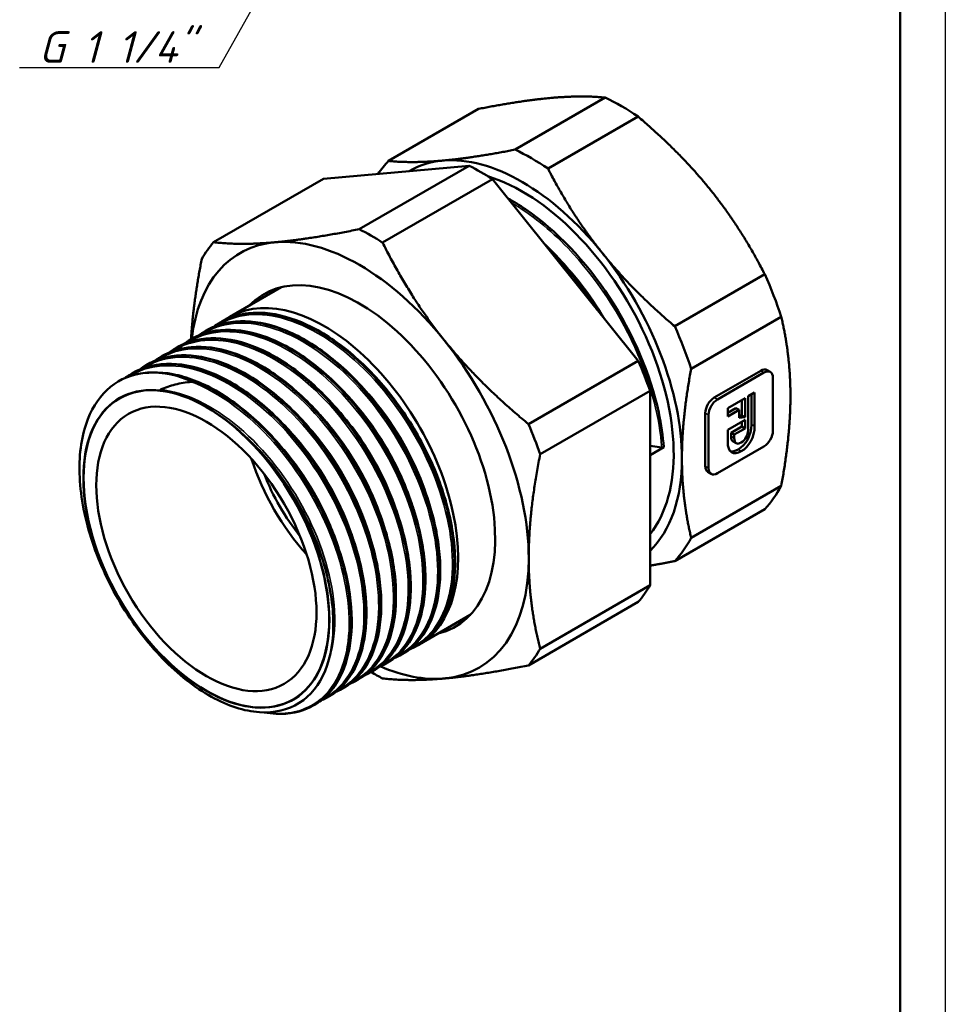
# Model space of a CAD drawing. Header units: millimetres. Extents: x -129 to 748, y -69 to 356.
# Tile 8 of 18: x 107 to 210, y 62 to 171. Entities that reach past the tile are written whole.
import ezdxf

# ---------------------------------------------------------------- set-up
doc = ezdxf.new("R2010")
doc.units = ezdxf.units.MM
for name, color, linetype, lineweight in [('Видимые тонкие (ГОСТ)', 7, 'Continuous', 35), ('Видимый контур (ГОСТ)', 7, 'Continuous', 50), ('Кромка (ГОСТ)', 7, 'Continuous', 50), ('Размер (ГОСТ)', 7, 'Continuous', 25)]:
    doc.layers.add(name, color=color, linetype=linetype, lineweight=lineweight)
doc.styles.add('Обычный текст (ГОСТ)', font='GOST Common Italic.ttf')
doc.dimstyles.new('Обычный (ГОСТ)', dxfattribs={"dimtxt": 3.5, "dimasz": 3.5, "dimexe": 1, "dimexo": 0, "dimgap": 0.5, "dimtad": 1, "dimrnd": 1e-08, "dimtxsty": 'Обычный текст (ГОСТ)', "dimblk": 'Filled-1', "dimcen": 0.09, "dimdle": 15, "dimclrd": 256, "dimclre": 256, "dimclrt": 256, "dimazin": 2, "dimtfac": 0.714286, "dimtdec": 3, "dimtmove": 0, "dimatfit": 3, "dimfxl": 1, "dimtolj": 1, "dimlwd": 25, "dimlwe": 25, "dimarcsym": 0})

# ---------------------------------------------------------------- blocks, each defined once
blk = doc.blocks.new('Рамки ГОСТ_ граница 297x210')
at = {"layer": 'Кромка (ГОСТ)', "lineweight": 25}
blk.add_line((210, 297), (210, 0), dxfattribs=at)
at = {"layer": 'Кромка (ГОСТ)'}
blk.add_line((205, 5), (205, 292), dxfattribs=at)
blk = doc.blocks.new('Filled-1')
at = {"color": 0}
for p, q in [((0, 0), (-1, 0.143)), ((-1, 0.143), (-1, -0.143)), ((-1, 0), (0, 0)), ((-1, -0.143), (0, 0))]:
    blk.add_line(p, q, dxfattribs=at)
at = {"color": 0, "flags": 128}
blk.add_lwpolyline([(-1, -0.143), (0, 0), (-1, 0.143), (-1, -0.143)], dxfattribs=at)
at = {"color": 0}
blk.add_solid([(-1, -0.143), (0, 0), (-1, 0.143), (-1, -0.143)], dxfattribs=at)
blk = doc.blocks.new('*D11')
at = {"layer": 'Defpoints', "color": 0, "linetype": 'Continuous', "transparency": 16777216}
for p in [(159.13, 218.66), (150.35, 203.06)]:
    blk.add_point(p, dxfattribs=at)
at = {"layer": 'Размер (ГОСТ)', "linetype": 'Continuous', "lineweight": 25, "transparency": 16777216}
for p, q in [((129.56, 166.14), (148.63, 200.01)), ((107.46, 166.14), (129.56, 166.14))]:
    blk.add_line(p, q, dxfattribs=at)
at = {"layer": 'Размер (ГОСТ)', "linetype": 'Continuous', "lineweight": 25, "transparency": 16777216, "xscale": 3.5, "yscale": 3.5, "zscale": 3.5, "rotation": 60.61825849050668}
blk.add_blockref('Filled-1', (150.35, 203.06), dxfattribs=at)
at = {"layer": 'Размер (ГОСТ)', "linetype": 'Continuous', "lineweight": 25, "transparency": 16777216, "insert": (107.46, 170.15), "char_height": 3.5, "attachment_point": 1, "style": 'Обычный текст (ГОСТ)'}
blk.add_mtext('\\A1; \\fGOST Common|b0|i1;\\H3.5000;G 1 1/4"', dxfattribs=at)

msp = doc.modelspace()

# ---------------------------------------------------------------- linework, layer by layer
at = {"layer": 'Видимые тонкие (ГОСТ)'}
for p, q in [((189.558, 132.555), (189.912, 132.351)), ((184.407, 129.581), (184.761, 129.377)), ((183.416, 127.875), (183.77, 127.671)), ((188.521, 126.62), (188.874, 126.416)), ((186.272, 125.307), (186.626, 125.103)), ((187.039, 123.839), (187.393, 123.635)), ((183.416, 121.979), (183.77, 121.775))]:
    msp.add_line(p, q, dxfattribs=at)
for points, knots in [([(161.912, 151.182), (164.069, 149.921), (166.217, 148.202), (168.204, 146.131), (171.367, 142.835), (174.108, 138.661), (175.956, 134.347), (177.45, 130.858), (178.363, 127.288), (178.592, 124.055)], [40.8615696, 40.8615696, 40.8615696, 40.8615696, 41.243582, 41.243582, 41.243582, 41.8515872, 41.8515872, 41.8515872, 42.3432053, 42.3432053, 42.3432053, 42.3432053]), ([(129.333, 137.566), (131.397, 138.894), (134.109, 139.136), (137.023, 138.246), (140.079, 137.312), (143.343, 135.136), (146.219, 132.129), (149.091, 129.126), (151.563, 125.31), (153.188, 121.389), (154.812, 117.474), (155.584, 113.475), (155.372, 110.134), (155.16, 106.78), (153.958, 104.106), (152, 102.613), (151.666, 102.358), (151.31, 102.138), (150.935, 101.953)], [46.3089618, 46.3089618, 46.3089618, 46.3089618, 46.9059252, 46.9059252, 46.9059252, 47.5321275, 47.5321275, 47.5321275, 48.1572233, 48.1572233, 48.1572233, 48.7814101, 48.7814101, 48.7814101, 49.4079184, 49.4079184, 49.4079184, 49.514807, 49.514807, 49.514807, 49.514807]), ([(127.699, 136.622), (129.718, 137.921), (132.356, 138.183), (135.198, 137.359), (138.301, 136.459), (141.633, 134.266), (144.564, 131.207), (147.451, 128.195), (149.936, 124.358), (151.565, 120.418), (153.193, 116.483), (153.96, 112.465), (153.733, 109.116), (153.507, 105.771), (152.29, 103.111), (150.32, 101.635), (149.999, 101.395), (149.659, 101.186), (149.3, 101.009)], [40.0257765, 40.0257765, 40.0257765, 40.0257765, 40.6097154, 40.6097154, 40.6097154, 41.2474057, 41.2474057, 41.2474057, 41.8754885, 41.8754885, 41.8754885, 42.5028519, 42.5028519, 42.5028519, 43.1295473, 43.1295473, 43.1295473, 43.2316217, 43.2316217, 43.2316217, 43.2316217]), ([(124.43, 134.735), (126.507, 136.073), (129.242, 136.308), (132.178, 135.397), (135.229, 134.45), (138.481, 132.27), (141.347, 129.266), (144.212, 126.261), (146.677, 122.447), (148.297, 118.53), (149.916, 114.615), (150.683, 110.617), (150.467, 107.278), (150.242, 103.789), (148.94, 101.041), (146.835, 99.592), (146.578, 99.416), (146.31, 99.259), (146.032, 99.121)], [27.4594059, 27.4594059, 27.4594059, 27.4594059, 28.0603712, 28.0603712, 28.0603712, 28.6848117, 28.6848117, 28.6848117, 29.309145, 29.309145, 29.309145, 29.9333741, 29.9333741, 29.9333741, 30.585855, 30.585855, 30.585855, 30.6652511, 30.6652511, 30.6652511, 30.6652511]), ([(126.064, 135.679), (128.185, 137.046), (130.992, 137.26), (133.997, 136.282), (137.066, 135.283), (140.326, 133.048), (143.184, 129.995), (146.04, 126.944), (148.479, 123.092), (150.059, 119.16), (151.639, 115.229), (152.353, 111.236), (152.08, 107.927), (151.807, 104.62), (150.549, 102.012), (148.549, 100.591), (148.268, 100.392), (147.974, 100.217), (147.666, 100.065)], [33.7425912, 33.7425912, 33.7425912, 33.7425912, 34.356126, 34.356126, 34.356126, 34.9827382, 34.9827382, 34.9827382, 35.6090386, 35.6090386, 35.6090386, 36.2350398, 36.2350398, 36.2350398, 36.8607544, 36.8607544, 36.8607544, 36.9484364, 36.9484364, 36.9484364, 36.9484364]), ([(122.796, 133.791), (122.821, 133.808), (122.847, 133.824), (122.872, 133.84), (125.051, 135.209), (127.941, 135.369), (131.017, 134.297), (134.093, 133.225), (137.341, 130.927), (140.17, 127.832), (142.998, 124.739), (145.394, 120.865), (146.924, 116.934), (148.454, 113.003), (149.112, 109.034), (148.786, 105.766), (148.461, 102.499), (147.153, 99.948), (145.116, 98.592), (144.886, 98.438), (144.646, 98.3), (144.398, 98.177)], [21.1762206, 21.1762206, 21.1762206, 21.1762206, 21.1835774, 21.1835774, 21.1835774, 21.809399, 21.809399, 21.809399, 22.4350796, 22.4350796, 22.4350796, 23.0606224, 23.0606224, 23.0606224, 23.6860304, 23.6860304, 23.6860304, 24.3113067, 24.3113067, 24.3113067, 24.3820658, 24.3820658, 24.3820658, 24.3820658]), ([(121.161, 132.848), (121.244, 132.901), (121.327, 132.953), (121.412, 133.003), (123.632, 134.313), (126.556, 134.401), (129.65, 133.257), (132.744, 132.114), (135.992, 129.744), (138.801, 126.595), (141.609, 123.446), (143.966, 119.534), (145.442, 115.591), (146.919, 111.649), (147.509, 107.695), (147.113, 104.47), (146.717, 101.246), (145.339, 98.766), (143.243, 97.496), (143.087, 97.402), (142.927, 97.314), (142.763, 97.233)], [14.8930353, 14.8930353, 14.8930353, 14.8930353, 14.9169176, 14.9169176, 14.9169176, 15.5443217, 15.5443217, 15.5443217, 16.1715533, 16.1715533, 16.1715533, 16.7986156, 16.7986156, 16.7986156, 17.4255118, 17.4255118, 17.4255118, 18.0522451, 18.0522451, 18.0522451, 18.0988805, 18.0988805, 18.0988805, 18.0988805]), ([(119.523, 131.902), (121.666, 133.287), (124.512, 133.489), (127.553, 132.476), (130.74, 131.416), (134.125, 129.024), (137.047, 125.784), (139.924, 122.594), (142.338, 118.6), (143.834, 114.578), (145.306, 110.619), (145.883, 106.653), (145.466, 103.428), (145.05, 100.21), (143.646, 97.746), (141.526, 96.504), (141.397, 96.428), (141.265, 96.356), (141.13, 96.289)], [8.6095117, 8.6095117, 8.6095117, 8.6095117, 9.2297871, 9.2297871, 9.2297871, 9.8795211, 9.8795211, 9.8795211, 10.5191029, 10.5191029, 10.5191029, 11.1486913, 11.1486913, 11.1486913, 11.7771978, 11.7771978, 11.7771978, 11.815612, 11.815612, 11.815612, 11.815612]), ([(126.497, 131.327), (129.582, 130.158), (132.812, 127.777), (135.602, 124.628), (138.393, 121.48), (140.73, 117.579), (142.193, 113.651), (143.656, 109.724), (144.239, 105.789), (143.843, 102.577), (143.448, 99.365), (142.077, 96.892), (139.992, 95.62), (138.527, 94.726), (136.714, 94.428), (134.736, 94.733)], [2.9857735, 2.9857735, 2.9857735, 2.9857735, 3.6104213, 3.6104213, 3.6104213, 4.2350124, 4.2350124, 4.2350124, 4.8595473, 4.8595473, 4.8595473, 5.484027, 5.484027, 5.484027, 5.9231208, 5.9231208, 5.9231208, 5.9231208]), ([(144.632, 131.581), (147.355, 128.912), (149.748, 125.444), (151.38, 121.821), (152.094, 120.234), (152.661, 118.62), (153.068, 117.039)], [47.48362759, 47.48362759, 47.48362759, 47.48362759, 48.1087036, 48.1087036, 48.1087036, 48.38264452, 48.38264452, 48.38264452, 48.38264452]), ([(123.052, 130.467), (125.799, 130.2), (128.897, 128.707), (131.764, 126.279), (134.63, 123.85), (137.251, 120.499), (139.136, 116.872), (141.021, 113.245), (142.161, 109.361), (142.348, 105.968), (142.456, 104.012), (142.248, 102.224), (141.752, 100.713)], [2.7575469, 2.7575469, 2.7575469, 2.7575469, 3.3940188, 3.3940188, 3.3940188, 4.0304288, 4.0304288, 4.0304288, 4.6667777, 4.6667777, 4.6667777, 5.0336924, 5.0336924, 5.0336924, 5.0336924]), ([(142.997, 130.636), (145.215, 128.456), (147.224, 125.756), (148.769, 122.864), (149.948, 120.655), (150.853, 118.342), (151.434, 116.095)], [41.20044228, 41.20044228, 41.20044228, 41.20044228, 41.71019843, 41.71019843, 41.71019843, 42.09945921, 42.09945921, 42.09945921, 42.09945921]), ([(139.727, 128.745), (141.093, 127.406), (142.382, 125.873), (143.528, 124.213), (145.666, 121.114), (147.296, 117.585), (148.17, 114.207)], [28.63407166, 28.63407166, 28.63407166, 28.63407166, 28.9477593, 28.9477593, 28.9477593, 29.5330886, 29.5330886, 29.5330886, 29.5330886]), ([(141.361, 129.69), (143.183, 127.901), (144.866, 125.766), (146.262, 123.454), (147.865, 120.8), (149.083, 117.924), (149.801, 115.151)], [34.91725697, 34.91725697, 34.91725697, 34.91725697, 35.33574031, 35.33574031, 35.33574031, 35.81627391, 35.81627391, 35.81627391, 35.81627391]), ([(128.104, 128.563), (131.05, 126.936), (133.991, 124.213), (136.374, 120.922), (138.756, 117.632), (140.569, 113.791), (141.475, 110.143), (141.717, 109.17), (141.894, 108.212), (142.006, 107.281)], [3.1387315, 3.1387315, 3.1387315, 3.1387315, 3.7761809, 3.7761809, 3.7761809, 4.4135681, 4.4135681, 4.4135681, 4.5835332, 4.5835332, 4.5835332, 4.5835332]), ([(138.093, 127.802), (139.083, 126.834), (140.032, 125.764), (140.914, 124.614), (143.392, 121.388), (145.332, 117.556), (146.375, 113.858), (146.431, 113.66), (146.484, 113.461), (146.535, 113.263)], [22.35088636, 22.35088636, 22.35088636, 22.35088636, 22.57801277, 22.57801277, 22.57801277, 23.21562241, 23.21562241, 23.21562241, 23.24990329, 23.24990329, 23.24990329, 23.24990329]), ([(136.46, 126.861), (137.005, 126.327), (137.539, 125.762), (138.055, 125.169), (140.691, 122.141), (142.87, 118.398), (144.185, 114.665), (144.462, 113.88), (144.7, 113.096), (144.899, 112.321)], [16.06770105, 16.06770105, 16.06770105, 16.06770105, 16.19294457, 16.19294457, 16.19294457, 16.83223559, 16.83223559, 16.83223559, 16.96671799, 16.96671799, 16.96671799, 16.96671799]), ([(134.843, 125.902), (137.478, 123.312), (139.806, 119.977), (141.428, 116.477), (142.212, 114.785), (142.828, 113.06), (143.262, 111.371)], [9.78586452, 9.78586452, 9.78586452, 9.78586452, 10.39130366, 10.39130366, 10.39130366, 10.68390843, 10.68390843, 10.68390843, 10.68390843])]:
    msp.add_open_spline(points, degree=3, knots=knots, dxfattribs=at)
for points in [[(166.593, 145.604), (168.728, 143.5), (170.693, 140.973), (172.313, 138.247)], [(167.926, 143.702), (168.463, 143.079), (168.984, 142.432), (169.487, 141.764)]]:
    msp.add_open_spline(points, degree=3, dxfattribs=at)
at = {"layer": 'Видимый контур (ГОСТ)'}
for p, q in [((172.322, 162.799), (162.342, 157.038)), ((158.291, 161.546), (148.311, 155.785)), ((175.968, 160.694), (165.989, 154.932)), ((157.255, 155.256), (141.104, 153.814)), ((145.086, 148.23), (157.255, 155.256)), ((128.934, 146.788), (141.104, 153.814)), ((147.673, 146.737), (159.842, 153.763)), ((175.993, 133.67), (159.842, 153.763)), ((189.999, 143.239), (180.02, 137.477)), ((130.75, 138.529), (136.418, 141.801)), ((191.823, 138.54), (181.843, 132.778)), ((129.729, 137.94), (129.716, 137.932)), ((128.095, 136.996), (128.081, 136.988)), ((126.461, 136.052), (126.447, 136.045)), ((123.192, 134.165), (123.178, 134.157)), ((124.826, 135.109), (124.812, 135.101)), ((121.557, 133.222), (121.544, 133.214)), ((163.824, 126.644), (175.993, 133.67)), ((119.923, 132.278), (119.909, 132.27)), ((184.407, 129.581), (189.558, 132.555)), ((189.912, 132.351), (184.761, 129.377)), ((190.262, 132.625), (190.615, 132.421)), ((190.903, 125.893), (190.903, 131.789)), ((165.118, 123.31), (177.287, 130.336)), ((177.287, 108.801), (177.287, 130.336)), ((188.15, 129.729), (188.874, 130.147)), ((188.521, 126.62), (188.521, 129.943)), ((188.874, 130.147), (188.874, 126.416)), ((185.893, 128.426), (187.812, 129.533)), ((187.458, 127.617), (187.458, 129.329)), ((187.812, 129.533), (187.812, 127.413)), ((188.15, 125.983), (188.15, 129.729)), ((183.416, 121.979), (183.416, 127.875)), ((183.77, 127.671), (183.77, 121.775)), ((185.893, 127.48), (185.893, 128.426)), ((185.893, 127.888), (186.81, 128.418)), ((187.164, 128.214), (185.893, 127.48)), ((186.81, 128.418), (187.164, 128.214)), ((187.164, 127.357), (187.164, 128.214)), ((187.164, 127.592), (187.458, 127.617)), ((187.458, 127.617), (187.812, 127.413)), ((185.893, 126.011), (187.812, 127.119)), ((187.812, 127.413), (187.164, 127.357)), ((187.458, 126.377), (187.458, 126.915)), ((187.812, 127.119), (187.812, 126.173)), ((185.893, 124.714), (185.893, 126.011)), ((186.272, 125.692), (187.458, 126.377)), ((186.272, 125.307), (186.272, 125.692)), ((186.272, 125.692), (186.626, 125.488)), ((187.812, 126.173), (186.626, 125.488)), ((186.626, 125.488), (186.626, 125.103)), ((187.458, 126.377), (187.812, 126.173)), ((186.491, 124.725), (186.845, 124.521)), ((177.287, 124.224), (178.592, 124.055)), ((178.804, 124.09), (177.287, 123.214)), ((184.761, 121.212), (189.912, 124.186)), ((183.704, 121.346), (184.057, 121.142)), ((191.823, 119.832), (181.843, 114.07)), ((189.999, 117.238), (180.02, 111.476)), ((165.118, 101.775), (177.287, 108.801)), ((163.824, 99.935), (175.993, 106.961)), ((151.7, 102.242), (157.368, 105.515)), ((151.497, 102.125), (151.483, 102.117)), ((149.862, 101.181), (149.848, 101.173)), ((146.593, 99.294), (146.58, 99.286)), ((148.228, 100.238), (148.214, 100.23)), ((144.959, 98.351), (144.945, 98.343)), ((143.325, 97.407), (143.311, 97.399)), ((141.69, 96.463), (141.676, 96.455)), ((140.056, 95.52), (140.042, 95.512))]:
    msp.add_line(p, q, dxfattribs=at)
for centre, major_axis, ratio, start_param, end_param in [((174.145, 139.392), (-13.75, 23.816), 0.5773503, 5.403888, 5.5916863), ((164.165, 133.63), (13.75, -23.816), 0.5773503, 2.2622954, 2.4500936), ((163.145, 133.041), (-12.5, 21.651), 0.5773503, 4.9741884, 6.0213859), ((164.165, 133.63), (-13.75, 23.816), 0.5773503, 0.1679003, 0.2778091), ((163.145, 133.041), (-12.5, 21.651), 0.5773503, 6.0213859, 6.2873734), ((158.549, 130.388), (-14.8, 25.634), 0.5773503, 5.4359472, 5.5596271), ((163.145, 133.041), (11.855, -20.533), 0.5773503, 0.2184474, 2.5870614), ((145.114, 122.631), (-13.25, 22.95), 0.5773503, 4.9741884, 6.0213859), ((146.379, 123.361), (14.8, -25.634), 0.5773503, 2.2943546, 2.4180344), ((145.114, 122.631), (-13.25, 22.95), 0.5773503, 6.0213859, 6.9422716), ((146.379, 123.361), (-14.8, 25.634), 0.5773503, 0.1999595, 0.3236393), ((163.145, 133.041), (-12.5, 21.651), 0.5773503, 3.9269908, 4.9741884), ((145.114, 122.631), (10.625, -18.403), 0.5773503, 6.1149534, 9.5930099), ((174.145, 139.392), (-13.75, 23.816), 0.5773503, 4.3566905, 4.5444887), ((141.225, 120.385), (-10.475, 18.143), 0.5773503, 3.1317851, 6.3312994), ((147.235, 123.856), (-10.625, 18.403), 0.5773503, 0.0999934, 0.1682319), ((164.165, 133.63), (13.75, -23.816), 0.5773503, 1.2150978, 1.402896), ((145.114, 122.631), (-13.25, 22.95), 0.5773503, 3.9269908, 4.9741884), ((158.549, 130.388), (-14.8, 25.634), 0.5773503, 4.3887497, 4.5124295), ((128.831, 113.23), (-10.475, 18.143), 0.5773503, 5.9704363, 6.0232256), ((128.143, 112.833), (-9.632, 16.683), 0.5773503, 5.782366, 11.5021158), ((146.379, 123.361), (14.8, -25.634), 0.5773503, 1.247157, 1.3708369), ((178.657, 124.169), (0.217, 0.012), 0.5366046, 4.375063, 5.426447), ((144.278, 122.148), (-8.625, 14.939), 0.5773503, 1.2092102, 1.9323825), ((163.145, 133.041), (12.5, -21.651), 0.5773503, 0.1418971, 0.7853982), ((144.278, 122.148), (-8, 13.856), 0.5773503, 1.3177738, 1.8238189), ((174.145, 139.392), (13.75, -23.816), 0.5773503, 0.1679003, 0.3556985), ((164.165, 133.63), (13.75, -23.816), 0.5773503, 0.1679003, 0.3556985), ((145.114, 122.631), (13.25, -22.95), 0.5773503, 6.0213859, 7.0685835), ((158.549, 130.388), (14.8, -25.634), 0.5773503, 0.1999595, 0.3236393), ((147.235, 123.856), (10.625, -18.403), 0.5773503, 6.1149534, 6.1831919), ((146.379, 123.361), (14.8, -25.634), 0.5773503, 0.1999595, 0.3236393), ((145.114, 122.631), (13.25, -22.95), 0.5773503, 5.6203773, 6.0213859), ((146.379, 123.361), (-14.8, 25.634), 0.5773503, 2.3569733, 2.4180344)]:
    msp.add_ellipse(centre, major_axis=major_axis, ratio=ratio, start_param=start_param, end_param=end_param, dxfattribs=at)
for major_axis in [(-9.619, 16.661), (9.619, -16.661), (-8.625, 14.939)]:
    msp.add_ellipse((128.143, 112.833), major_axis=major_axis, ratio=0.5773503, dxfattribs=at)
for points, weights in [([(166.327, 162.762), (162.986, 162.464), (158.291, 161.546)], [1, 1.03912860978, 1.02836977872]), ([(172.322, 162.799), (169.668, 163.061), (166.327, 162.762)], [1.02836977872, 1.03912860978, 1]), ([(184.004, 152.556), (180.664, 156.712), (175.968, 160.694)], [1, 1.03912860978, 1.02836977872]), ([(154.306, 155.822), (157.647, 156.12), (162.342, 157.038)], [1, 1.03912860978, 1.02836977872]), ([(148.311, 155.785), (150.965, 155.524), (154.306, 155.822)], [1.02836977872, 1.03912860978, 1]), ([(165.989, 154.932), (168.643, 149.772), (171.984, 145.616)], [1.02836977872, 1.03912860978, 1]), ([(189.999, 143.239), (187.345, 148.4), (184.004, 152.556)], [1.02836977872, 1.03912860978, 1]), ([(135.744, 146.778), (139.559, 147.119), (145.086, 148.23)], [1, 1.03449351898, 1.01104050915]), ([(128.934, 146.788), (131.93, 146.438), (135.744, 146.778)], [1.01104050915, 1.03449351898, 1]), ([(147.673, 146.737), (150.668, 140.705), (154.483, 135.96)], [1.01104050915, 1.03449351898, 1]), ([(171.984, 145.616), (175.324, 141.46), (180.02, 137.477)], [1, 1.03912860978, 1.02836977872]), ([(126.45, 136.047), (126.679, 140.072), (127.641, 144.948)], [1.01337780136, 1.02877394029, 1.01104050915]), ([(192.843, 129.775), (192.843, 134.23), (191.823, 138.54)], [1, 1.03912860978, 1.02836977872]), ([(154.483, 135.96), (158.297, 131.214), (163.824, 126.644)], [1, 1.03449351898, 1.01104050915]), ([(181.843, 132.778), (180.823, 127.289), (180.823, 122.835)], [1.02836977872, 1.03912860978, 1]), ([(191.823, 119.832), (192.843, 125.321), (192.843, 129.775)], [1.02836977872, 1.03912860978, 1]), ([(165.118, 123.31), (163.852, 116.898), (163.852, 111.812)], [1.01104050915, 1.03449351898, 1]), ([(180.823, 122.835), (180.823, 118.381), (181.843, 114.07)], [1, 1.03912860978, 1.02836977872]), ([(163.852, 111.812), (163.852, 106.726), (165.118, 101.775)], [1, 1.03449351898, 1.01104050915]), ([(180.02, 111.476), (178.578, 111.194), (177.287, 110.974)], [1.02836977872, 1.03165074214, 1.03029228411]), ([(163.824, 99.935), (158.297, 98.824), (154.483, 98.483)], [1.01104050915, 1.03449351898, 1]), ([(154.483, 98.483), (150.668, 98.142), (147.673, 98.493)], [1, 1.03449351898, 1.01104050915])]:
    msp.add_rational_spline(points, weights, degree=2, dxfattribs=at)
for points, knots in [([(161.553, 151.633), (162.196, 151.28), (162.84, 150.885), (163.48, 150.449), (166.892, 148.129), (170.186, 144.672), (172.8, 140.68), (175.417, 136.685), (177.341, 132.173), (178.249, 127.932), (178.53, 126.617), (178.716, 125.329), (178.804, 124.09)], [40.8326605, 40.8326605, 40.8326605, 40.8326605, 40.9461165, 40.9461165, 40.9461165, 41.5506251, 41.5506251, 41.5506251, 42.1556658, 42.1556658, 42.1556658, 42.3432053, 42.3432053, 42.3432053, 42.3432053]), ([(165.662, 146.522), (166.704, 145.536), (167.713, 144.455), (169.827, 141.895), (170.922, 140.357), (171.905, 138.757)], [2.5594776, 2.5594776, 2.5594776, 2.5594776, 3.0157196, 3.0157196, 3.5763091, 3.5763091, 3.5763091, 3.5763091]), ([(129.416, 137.742), (130.059, 138.159), (130.763, 138.473), (131.518, 138.677), (134.069, 139.363), (137.199, 138.781), (140.34, 137.042), (143.476, 135.307), (146.608, 132.43), (149.169, 128.944), (151.805, 125.358), (153.822, 121.147), (154.839, 117.135), (155.83, 113.229), (155.87, 109.531), (154.962, 106.731), (154.242, 104.511), (152.928, 102.866), (151.198, 101.968)], [46.3098874, 46.3098874, 46.3098874, 46.3098874, 46.4951021, 46.4951021, 46.4951021, 47.1202622, 47.1202622, 47.1202622, 47.744347, 47.744347, 47.744347, 48.3864946, 48.3864946, 48.3864946, 49.0117208, 49.0117208, 49.0117208, 49.5073024, 49.5073024, 49.5073024, 49.5073024]), ([(151.494, 102.129), (153.082, 103.053), (154.29, 104.634), (154.971, 106.726), (155.88, 109.516), (155.846, 113.2), (154.865, 117.095), (153.884, 120.99), (151.962, 125.076), (149.441, 128.597), (146.92, 132.118), (143.813, 135.056), (140.68, 136.866), (137.548, 138.676), (134.405, 139.349), (131.82, 138.756), (131.074, 138.585), (130.375, 138.309), (129.732, 137.935)], [-55.7632696, -55.7632696, -55.7632696, -55.7632696, -55.2958695, -55.2958695, -55.2958695, -54.6722214, -54.6722214, -54.6722214, -54.0486282, -54.0486282, -54.0486282, -53.4250892, -53.4250892, -53.4250892, -52.8016035, -52.8016035, -52.8016035, -52.6216769, -52.6216769, -52.6216769, -52.6216769]), ([(130.041, 138.11), (131.234, 138.723), (132.62, 139.021), (135.542, 138.944), (137.112, 138.579), (140.288, 137.247), (141.933, 136.255), (145.082, 133.777), (146.625, 132.258), (149.413, 128.896), (150.694, 127.012), (152.842, 123.12), (153.736, 121.064), (155.033, 117.038), (155.453, 115.018), (155.775, 111.263), (155.68, 109.482), (154.99, 106.378), (154.384, 105.015), (153.048, 103.285), (152.445, 102.726), (151.771, 102.292)], [0, 0, 0, 0, 0.6669716, 0.6669716, 1.3257315, 1.3257315, 1.9935482, 1.9935482, 2.6628006, 2.6628006, 3.3310213, 3.3310213, 3.998582, 3.998582, 4.6662814, 4.6662814, 5.3349023, 5.3349023, 6.0043501, 6.0043501, 6.4221679, 6.4221679, 6.4221679, 6.4221679]), ([(126.148, 135.854), (126.978, 136.39), (127.91, 136.758), (128.921, 136.939), (131.569, 137.413), (134.751, 136.608), (137.891, 134.676), (141.029, 132.746), (144.109, 129.702), (146.572, 126.111), (149.034, 122.522), (150.867, 118.405), (151.743, 114.527), (152.619, 110.65), (152.535, 107.03), (151.516, 104.341), (150.771, 102.372), (149.527, 100.909), (147.929, 100.08)], [33.7435168, 33.7435168, 33.7435168, 33.7435168, 33.9826076, 33.9826076, 33.9826076, 34.6082823, 34.6082823, 34.6082823, 35.2336487, 35.2336487, 35.2336487, 35.8587192, 35.8587192, 35.8587192, 36.4835064, 36.4835064, 36.4835064, 36.9409318, 36.9409318, 36.9409318, 36.9409318]), ([(148.225, 100.243), (149.727, 101.116), (150.89, 102.575), (151.587, 104.502), (152.573, 107.231), (152.617, 110.883), (151.701, 114.777), (150.785, 118.67), (148.914, 122.785), (146.422, 126.355), (143.932, 129.924), (140.835, 132.931), (137.693, 134.813), (134.552, 136.695), (131.382, 137.443), (128.76, 136.914), (127.935, 136.748), (127.166, 136.455), (126.464, 136.047)], [-43.196899, -43.196899, -43.196899, -43.196899, -42.7548647, -42.7548647, -42.7548647, -42.1288841, -42.1288841, -42.1288841, -41.5030652, -41.5030652, -41.5030652, -40.8774048, -40.8774048, -40.8774048, -40.2518998, -40.2518998, -40.2518998, -40.0553063, -40.0553063, -40.0553063, -40.0553063]), ([(127.782, 136.798), (128.477, 137.248), (129.243, 137.579), (130.069, 137.78), (132.669, 138.413), (135.844, 137.751), (139.011, 135.926), (142.162, 134.111), (145.288, 131.153), (147.819, 127.609), (150.347, 124.068), (152.27, 119.96), (153.24, 116.051), (154.21, 112.147), (154.224, 108.461), (153.292, 105.681), (152.566, 103.514), (151.267, 101.906), (149.564, 101.023)], [40.0267021, 40.0267021, 40.0267021, 40.0267021, 40.2269676, 40.2269676, 40.2269676, 40.8573407, 40.8573407, 40.8573407, 41.4844186, 41.4844186, 41.4844186, 42.110788, 42.110788, 42.110788, 42.7365, 42.7365, 42.7365, 43.2241171, 43.2241171, 43.2241171, 43.2241171]), ([(149.859, 101.186), (151.408, 102.087), (152.596, 103.612), (153.285, 105.628), (154.234, 108.404), (154.231, 112.096), (153.265, 116.012), (152.301, 119.927), (150.379, 124.045), (147.848, 127.594), (145.318, 131.143), (142.192, 134.106), (139.04, 135.926), (135.889, 137.745), (132.728, 138.413), (130.135, 137.801), (129.407, 137.629), (128.726, 137.357), (128.098, 136.992)], [-49.4800843, -49.4800843, -49.4800843, -49.4800843, -49.0242629, -49.0242629, -49.0242629, -48.3964903, -48.3964903, -48.3964903, -47.7689114, -47.7689114, -47.7689114, -47.1415229, -47.1415229, -47.1415229, -46.5143215, -46.5143215, -46.5143215, -46.3384916, -46.3384916, -46.3384916, -46.3384916]), ([(128.406, 137.166), (129.599, 137.78), (130.986, 138.077), (133.908, 138.001), (135.478, 137.635), (138.654, 136.304), (140.299, 135.312), (143.448, 132.833), (144.99, 131.314), (147.779, 127.953), (149.06, 126.069), (151.207, 122.177), (152.101, 120.121), (153.399, 116.094), (153.819, 114.074), (154.141, 110.32), (154.046, 108.539), (153.355, 105.434), (152.75, 104.072), (151.414, 102.342), (150.811, 101.783), (150.136, 101.349)], [0, 0, 0, 0, 0.6669716, 0.6669716, 1.3257315, 1.3257315, 1.9935482, 1.9935482, 2.6628006, 2.6628006, 3.3310213, 3.3310213, 3.998582, 3.998582, 4.6662814, 4.6662814, 5.3349023, 5.3349023, 6.0043501, 6.0043501, 6.4221679, 6.4221679, 6.4221679, 6.4221679]), ([(124.514, 134.91), (125.356, 135.454), (126.302, 135.825), (127.331, 136.003), (129.975, 136.462), (133.148, 135.65), (136.276, 133.721), (139.405, 131.792), (142.474, 128.757), (144.931, 125.178), (147.387, 121.6), (149.218, 117.497), (150.099, 113.627), (151.015, 109.603), (150.896, 105.855), (149.776, 103.129), (149.022, 101.294), (147.819, 99.928), (146.295, 99.138)], [27.4603315, 27.4603315, 27.4603315, 27.4603315, 27.7028669, 27.7028669, 27.7028669, 28.3264121, 28.3264121, 28.3264121, 28.9498511, 28.9498511, 28.9498511, 29.5731869, 29.5731869, 29.5731869, 30.2213041, 30.2213041, 30.2213041, 30.6577465, 30.6577465, 30.6577465, 30.6577465]), ([(146.59, 99.3), (147.99, 100.113), (149.097, 101.432), (149.803, 103.169), (150.875, 105.803), (151.019, 109.383), (150.199, 113.243), (149.38, 117.102), (147.6, 121.222), (145.179, 124.839), (142.759, 128.455), (139.708, 131.549), (136.58, 133.547), (133.451, 135.544), (130.26, 136.435), (127.583, 136.049), (126.586, 135.906), (125.661, 135.585), (124.83, 135.103)], [-36.9137137, -36.9137137, -36.9137137, -36.9137137, -36.501959, -36.501959, -36.501959, -35.8774548, -35.8774548, -35.8774548, -35.2530811, -35.2530811, -35.2530811, -34.628835, -34.628835, -34.628835, -34.0047133, -34.0047133, -34.0047133, -33.772121, -33.772121, -33.772121, -33.772121]), ([(126.772, 136.222), (127.965, 136.836), (129.351, 137.133), (132.273, 137.057), (133.844, 136.692), (137.019, 135.36), (138.665, 134.368), (141.814, 131.889), (143.356, 130.371), (146.144, 127.009), (147.425, 125.125), (149.573, 121.233), (150.467, 119.177), (151.765, 115.151), (152.185, 113.131), (152.506, 109.376), (152.411, 107.595), (151.721, 104.49), (151.116, 103.128), (149.78, 101.398), (149.176, 100.839), (148.502, 100.405)], [0, 0, 0, 0, 0.6669716, 0.6669716, 1.3257315, 1.3257315, 1.9935482, 1.9935482, 2.6628006, 2.6628006, 3.3310213, 3.3310213, 3.998582, 3.998582, 4.6662814, 4.6662814, 5.3349023, 5.3349023, 6.0043501, 6.0043501, 6.4221679, 6.4221679, 6.4221679, 6.4221679]), ([(122.88, 133.966), (123.866, 134.601), (124.994, 135), (126.227, 135.135), (128.943, 135.431), (132.155, 134.446), (135.28, 132.368), (138.405, 130.29), (141.428, 127.13), (143.803, 123.475), (146.177, 119.821), (147.892, 115.691), (148.64, 111.852), (149.389, 108.014), (149.168, 104.486), (148.03, 101.923), (147.272, 100.218), (146.111, 98.946), (144.66, 98.194)], [21.1771462, 21.1771462, 21.1771462, 21.1771462, 21.4609053, 21.4609053, 21.4609053, 22.08568, 22.08568, 22.08568, 22.7103179, 22.7103179, 22.7103179, 23.3348221, 23.3348221, 23.3348221, 23.9591958, 23.9591958, 23.9591958, 24.3745612, 24.3745612, 24.3745612, 24.3745612]), ([(144.955, 98.357), (146.207, 99.083), (147.226, 100.212), (147.931, 101.687), (149.124, 104.185), (149.41, 107.661), (148.727, 111.473), (148.016, 115.435), (146.257, 119.739), (143.788, 123.528), (141.396, 127.197), (138.35, 130.364), (135.208, 132.433), (132.067, 134.501), (128.846, 135.461), (126.132, 135.13), (125.065, 135), (124.078, 134.67), (123.196, 134.159)], [-30.6305284, -30.6305284, -30.6305284, -30.6305284, -30.2624259, -30.2624259, -30.2624259, -29.6390901, -29.6390901, -29.6390901, -28.9909728, -28.9909728, -28.9909728, -28.3631093, -28.3631093, -28.3631093, -27.7357033, -27.7357033, -27.7357033, -27.4889357, -27.4889357, -27.4889357, -27.4889357]), ([(123.503, 134.335), (124.696, 134.949), (126.082, 135.246), (129.005, 135.17), (130.575, 134.805), (133.75, 133.473), (135.396, 132.481), (138.545, 130.002), (140.087, 128.483), (142.876, 125.122), (144.156, 123.238), (146.304, 119.346), (147.198, 117.29), (148.496, 113.264), (148.916, 111.244), (149.237, 107.489), (149.142, 105.708), (148.452, 102.603), (147.847, 101.241), (146.511, 99.511), (145.907, 98.952), (145.233, 98.518)], [0, 0, 0, 0, 0.6669716, 0.6669716, 1.3257315, 1.3257315, 1.9935482, 1.9935482, 2.6628006, 2.6628006, 3.3310213, 3.3310213, 3.998582, 3.998582, 4.6662814, 4.6662814, 5.3349023, 5.3349023, 6.0043501, 6.0043501, 6.4221679, 6.4221679, 6.4221679, 6.4221679]), ([(125.138, 135.279), (126.33, 135.893), (127.717, 136.19), (130.639, 136.113), (132.209, 135.748), (135.385, 134.416), (137.03, 133.424), (140.179, 130.946), (141.722, 129.427), (144.51, 126.065), (145.791, 124.181), (147.938, 120.289), (148.832, 118.233), (150.13, 114.207), (150.55, 112.187), (150.872, 108.432), (150.777, 106.651), (150.086, 103.547), (149.481, 102.184), (148.145, 100.454), (147.542, 99.895), (146.868, 99.461)], [0, 0, 0, 0, 0.6669716, 0.6669716, 1.3257315, 1.3257315, 1.9935482, 1.9935482, 2.6628006, 2.6628006, 3.3310213, 3.3310213, 3.998582, 3.998582, 4.6662814, 4.6662814, 5.3349023, 5.3349023, 6.0043501, 6.0043501, 6.4221679, 6.4221679, 6.4221679, 6.4221679]), ([(121.245, 133.022), (122.326, 133.718), (123.578, 134.129), (124.951, 134.223), (127.715, 134.411), (130.953, 133.311), (134.077, 131.131), (137.2, 128.951), (140.192, 125.704), (142.51, 121.997), (144.827, 118.29), (146.458, 114.142), (147.113, 110.325), (147.767, 106.51), (147.441, 103.045), (146.206, 100.578), (145.452, 99.072), (144.361, 97.942), (143.025, 97.252)], [14.8939609, 14.8939609, 14.8939609, 14.8939609, 15.2049532, 15.2049532, 15.2049532, 15.8312667, 15.8312667, 15.8312667, 16.4574122, 16.4574122, 16.4574122, 17.0833928, 17.0833928, 17.0833928, 17.7092118, 17.7092118, 17.7092118, 18.0913759, 18.0913759, 18.0913759, 18.0913759]), ([(143.321, 97.414), (144.575, 98.14), (145.595, 99.272), (146.3, 100.751), (147.495, 103.257), (147.777, 106.748), (147.084, 110.572), (146.392, 114.395), (144.729, 118.532), (142.391, 122.214), (140.055, 125.896), (137.056, 129.105), (133.938, 131.244), (130.821, 133.383), (127.6, 134.443), (124.857, 134.223), (123.652, 134.126), (122.542, 133.782), (121.561, 133.215)], [-24.3473431, -24.3473431, -24.3473431, -24.3473431, -23.9786283, -23.9786283, -23.9786283, -23.3535577, -23.3535577, -23.3535577, -22.7287705, -22.7287705, -22.7287705, -22.1042544, -22.1042544, -22.1042544, -21.4799969, -21.4799969, -21.4799969, -21.2057504, -21.2057504, -21.2057504, -21.2057504]), ([(121.869, 133.391), (123.062, 134.005), (124.448, 134.303), (127.37, 134.226), (128.94, 133.861), (132.116, 132.529), (133.761, 131.537), (136.91, 129.059), (138.453, 127.54), (141.241, 124.178), (142.522, 122.294), (144.67, 118.402), (145.563, 116.346), (146.861, 112.32), (147.281, 110.3), (147.603, 106.545), (147.508, 104.764), (146.817, 101.659), (146.212, 100.297), (144.876, 98.567), (144.273, 98.008), (143.599, 97.574)], [0, 0, 0, 0, 0.6669716, 0.6669716, 1.3257315, 1.3257315, 1.9935482, 1.9935482, 2.6628006, 2.6628006, 3.3310213, 3.3310213, 3.998582, 3.998582, 4.6662814, 4.6662814, 5.3349023, 5.3349023, 6.0043501, 6.0043501, 6.4221679, 6.4221679, 6.4221679, 6.4221679]), ([(119.611, 132.078), (120.63, 132.735), (121.802, 133.139), (123.084, 133.26), (125.911, 133.528), (129.262, 132.418), (132.488, 130.155), (135.663, 127.928), (138.7, 124.598), (141.027, 120.808), (143.322, 117.071), (144.917, 112.908), (145.525, 109.098), (146.134, 105.288), (145.754, 101.852), (144.467, 99.432), (143.719, 98.026), (142.666, 96.967), (141.391, 96.308)], [8.6107756, 8.6107756, 8.6107756, 8.6107756, 8.9040974, 8.9040974, 8.9040974, 9.5511105, 9.5511105, 9.5511105, 10.188014, 10.188014, 10.188014, 10.8157866, 10.8157866, 10.8157866, 11.4433655, 11.4433655, 11.4433655, 11.8081906, 11.8081906, 11.8081906, 11.8081906]), ([(141.686, 96.47), (142.831, 97.132), (143.781, 98.131), (144.473, 99.425), (145.761, 101.836), (146.146, 105.261), (145.547, 109.06), (144.947, 112.855), (143.368, 117.004), (141.091, 120.734), (138.816, 124.46), (135.856, 127.75), (132.746, 129.989), (129.64, 132.227), (126.399, 133.405), (123.612, 133.302), (122.257, 133.251), (121.013, 132.898), (119.927, 132.271)], [-18.0641578, -18.0641578, -18.0641578, -18.0641578, -17.7278584, -17.7278584, -17.7278584, -17.1014889, -17.1014889, -17.1014889, -16.4757769, -16.4757769, -16.4757769, -15.8506722, -15.8506722, -15.8506722, -15.2261249, -15.2261249, -15.2261249, -14.9225651, -14.9225651, -14.9225651, -14.9225651]), ([(120.234, 132.448), (121.427, 133.062), (122.814, 133.359), (125.736, 133.282), (127.306, 132.917), (130.481, 131.585), (132.127, 130.594), (135.276, 128.115), (136.818, 126.596), (139.607, 123.235), (140.888, 121.35), (143.035, 117.458), (143.929, 115.402), (145.227, 111.376), (145.647, 109.356), (145.969, 105.602), (145.874, 103.82), (145.183, 100.716), (144.578, 99.353), (143.242, 97.623), (142.638, 97.064), (141.964, 96.631)], [0, 0, 0, 0, 0.6669716, 0.6669716, 1.3257315, 1.3257315, 1.9935482, 1.9935482, 2.6628006, 2.6628006, 3.3310213, 3.3310213, 3.998582, 3.998582, 4.6662814, 4.6662814, 5.3349023, 5.3349023, 6.0043501, 6.0043501, 6.4221679, 6.4221679, 6.4221679, 6.4221679]), ([(115.01, 127.188), (115.59, 128.678), (116.436, 129.885), (118.605, 131.651), (119.924, 132.18), (121.401, 132.318)], [-1.4304458, -1.4304458, -1.4304458, -1.4304458, -0.724037, -0.724037, 0, 0, 0, 0]), ([(120.087, 132.081), (121.411, 132.444), (122.902, 132.474), (125.975, 131.882), (127.595, 131.258), (130.8, 129.443), (132.425, 128.223), (135.466, 125.351), (136.921, 123.663), (139.481, 120.043), (140.62, 118.065), (142.446, 114.07), (143.157, 112.003), (144.073, 108.039), (144.288, 106.091), (144.201, 102.555), (143.898, 100.922), (142.811, 98.176), (142.014, 97.026), (140.8, 96.011), (140.57, 95.841), (140.33, 95.687)], [0, 0, 0, 0, 0.6694698, 0.6694698, 1.3321317, 1.3321317, 2.0012329, 2.0012329, 2.6701089, 2.6701089, 3.3379758, 3.3379758, 4.0054926, 4.0054926, 4.6734797, 4.6734797, 5.3425795, 5.3425795, 6.0114172, 6.0114172, 6.1600187, 6.1600187, 6.1600187, 6.1600187]), ([(140.052, 95.527), (141.117, 96.142), (142.015, 97.049), (142.691, 98.217), (144.078, 100.612), (144.525, 104.094), (143.933, 107.98), (143.357, 111.764), (141.802, 115.91), (139.543, 119.648), (137.194, 123.537), (134.094, 126.961), (130.85, 129.232), (127.606, 131.503), (124.236, 132.607), (121.401, 132.318)], [-11.7809725, -11.7809725, -11.7809725, -11.7809725, -11.4679299, -11.4679299, -11.4679299, -10.8257823, -10.8257823, -10.8257823, -10.2005561, -10.2005561, -10.2005561, -9.5499478, -9.5499478, -9.5499478, -8.8993395, -8.8993395, -8.8993395, -8.8993395]), ([(122.087, 132.354), (124.884, 132.421), (128.124, 131.209), (131.223, 128.947), (134.322, 126.685), (137.264, 123.384), (139.519, 119.657), (141.774, 115.93), (143.33, 111.795), (143.912, 108.018), (144.494, 104.242), (144.1, 100.842), (142.811, 98.448), (142.064, 97.062), (141.019, 96.017), (139.756, 95.365)], [2.6689435, 2.6689435, 2.6689435, 2.6689435, 3.2927036, 3.2927036, 3.2927036, 3.9164074, 3.9164074, 3.9164074, 4.5400555, 4.5400555, 4.5400555, 5.1636487, 5.1636487, 5.1636487, 5.5250053, 5.5250053, 5.5250053, 5.5250053]), ([(122.087, 132.354), (124.207, 132.379), (125.96, 131.623), (126.353, 131.433), (126.446, 131.388), (126.494, 131.352), (126.501, 131.347), (126.507, 131.34), (126.508, 131.339), (126.509, 131.336), (126.509, 131.336), (126.509, 131.334), (126.51, 131.334), (126.509, 131.333), (126.509, 131.332), (126.509, 131.331), (126.509, 131.331), (126.508, 131.33), (126.507, 131.33), (126.505, 131.328), (126.501, 131.327), (126.497, 131.327)], [-0.31621155, -0.31621155, -0.31621155, -0.31621155, -0.03375869, -0.03375869, -0.00800122, -0.00800122, -0.00438488, -0.00438488, -0.00331126, -0.00331126, -0.00285223, -0.00285223, -0.00258022, -0.00258022, -0.00234322, -0.00234322, -0.00206597, -0.00206597, -0.001618, -0.001618, 0, 0, 0, 0]), ([(126.497, 131.327), (125.88, 131.274), (125.277, 131.176), (124.127, 130.886), (123.579, 130.699), (123.052, 130.467)], [-0.4894464, -0.4894464, -0.4894464, -0.4894464, -0.24077561, -0.24077561, 0, 0, 0, 0]), ([(123.052, 130.467), (123.05, 130.466), (123.048, 130.465), (123.045, 130.463), (123.045, 130.462), (123.044, 130.461), (123.043, 130.46), (123.043, 130.459), (123.043, 130.459), (123.043, 130.458), (123.043, 130.457), (123.043, 130.456), (123.043, 130.455), (123.044, 130.454), (123.045, 130.453), (123.05, 130.446), (123.062, 130.44), (123.116, 130.42), (123.184, 130.403), (123.445, 130.343), (123.739, 130.284), (124.177, 130.175), (124.246, 130.157), (124.319, 130.138)], [-1.09470807, -1.09470807, -1.09470807, -1.09470807, -1.08054617, -1.08054617, -1.07456623, -1.07456623, -1.07142678, -1.07142678, -1.06904027, -1.06904027, -1.06649213, -1.06649213, -1.06274834, -1.06274834, -1.05571293, -1.05571293, -1.00687584, -1.00687584, -0.88612373, -0.88612373, -0.60973977, -0.60973977, -0.55937421, -0.55937421, -0.55937421, -0.55937421]), ([(136.594, 120.46), (137.556, 119.093), (138.422, 117.642), (139.919, 114.64), (140.543, 113.102), (141.758, 109.254), (142.157, 106.988), (142.254, 102.794), (141.946, 100.908), (140.655, 97.776), (139.681, 96.562), (137.184, 94.981), (135.683, 94.633), (132.346, 94.865), (130.541, 95.448), (126.862, 97.484), (125.024, 98.924), (121.558, 102.485), (119.966, 104.577), (117.245, 109.148), (116.145, 111.587), (114.593, 116.495), (114.16, 118.918), (114.032, 123.431), (114.343, 125.476), (115.01, 127.188)], [-8.9019042, -8.9019042, -8.9019042, -8.9019042, -8.3964694, -8.3964694, -7.8887896, -7.8887896, -7.1223736, -7.1223736, -6.3509639, -6.3509639, -5.5745614, -5.5745614, -4.7931667, -4.7931667, -4.0067804, -4.0067804, -3.2154033, -3.2154033, -2.4190361, -2.4190361, -1.6176793, -1.6176793, -0.8113337, -0.8113337, 0, 0, 0, 0]), ([(131.893, 125.79), (132.137, 125.572), (132.38, 125.347), (134.045, 123.751), (135.383, 122.181), (136.594, 120.46)], [-0.74242846, -0.74242846, -0.74242846, -0.74242846, -0.63492929, -0.63492929, 0, 0, 0, 0]), ([(139.76, 95.358), (138.626, 94.774), (137.299, 94.506), (135.455, 94.593), (135.011, 94.645), (134.558, 94.727)], [0, 0, 0, 0, 0.66495682, 0.66495682, 0.86934422, 0.86934422, 0.86934422, 0.86934422])]:
    msp.add_open_spline(points, degree=3, knots=knots, dxfattribs=at)
for points in [[(171.457, 139.309), (169.869, 141.797), (168.021, 144.101), (166.034, 146.059)], [(166.069, 146.016), (168.027, 144.08), (169.849, 141.808), (171.419, 139.355)], [(128.935, 137.412), (129.091, 137.53), (129.25, 137.642), (129.413, 137.747)], [(127.3, 136.468), (127.455, 136.586), (127.615, 136.698), (127.779, 136.803)], [(125.665, 135.524), (125.821, 135.643), (125.981, 135.755), (126.144, 135.86)], [(124.031, 134.581), (124.187, 134.699), (124.346, 134.811), (124.51, 134.916)], [(120.762, 132.694), (120.918, 132.812), (121.077, 132.924), (121.241, 133.029)], [(122.397, 133.637), (122.552, 133.756), (122.712, 133.867), (122.875, 133.973)], [(119.109, 131.736), (119.271, 131.86), (119.437, 131.976), (119.607, 132.085)], [(189.558, 132.555), (189.833, 132.714), (190.082, 132.729), (190.262, 132.625)], [(190.903, 131.789), (190.903, 132.415), (190.458, 132.667), (189.912, 132.351)], [(128.104, 128.563), (126.823, 129.299), (125.552, 129.826), (124.319, 130.138)], [(183.416, 127.875), (183.416, 128.501), (183.86, 129.265), (184.407, 129.581)], [(184.761, 129.377), (184.214, 129.061), (183.77, 128.296), (183.77, 127.671)], [(131.893, 125.79), (130.657, 126.896), (129.386, 127.827), (128.104, 128.563)], [(187.039, 123.839), (187.908, 124.34), (188.521, 125.401), (188.521, 126.62)], [(187.388, 124.602), (187.865, 124.878), (188.15, 125.418), (188.15, 125.983)], [(188.874, 126.416), (188.874, 125.197), (188.261, 124.136), (187.393, 123.635)], [(189.912, 124.186), (190.458, 124.502), (190.903, 125.267), (190.903, 125.893)], [(187.393, 123.635), (186.532, 123.138), (185.893, 123.486), (185.893, 124.714)], [(186.491, 124.725), (186.348, 124.808), (186.272, 125.009), (186.272, 125.307)], [(186.626, 125.103), (186.626, 124.537), (186.899, 124.32), (187.388, 124.602)], [(186.194, 123.637), (186.431, 123.586), (186.72, 123.654), (187.039, 123.839)], [(183.704, 121.346), (183.526, 121.449), (183.416, 121.668), (183.416, 121.979)], [(183.77, 121.775), (183.77, 121.149), (184.214, 120.896), (184.761, 121.212)], [(151.201, 101.963), (151.019, 101.87), (150.832, 101.784), (150.641, 101.707)], [(149.567, 101.02), (149.385, 100.926), (149.198, 100.841), (149.006, 100.763)], [(147.932, 100.076), (147.75, 99.982), (147.563, 99.897), (147.372, 99.82)], [(144.663, 98.189), (144.481, 98.095), (144.295, 98.01), (144.103, 97.932)], [(146.298, 99.132), (146.116, 99.039), (145.929, 98.953), (145.738, 98.876)], [(143.029, 97.245), (142.847, 97.152), (142.66, 97.066), (142.469, 96.989)], [(141.395, 96.302), (141.213, 96.208), (141.026, 96.123), (140.835, 96.045)]]:
    msp.add_open_spline(points, degree=3, dxfattribs=at)

# ---------------------------------------------------------------- block references
msp.add_blockref('Рамки ГОСТ_ граница 297x210', (0, 0))

# ---------------------------------------------------------------- dimensions: what is measured, and where the dimension line sits
at = {"layer": 'Размер (ГОСТ)', "linetype": 'Continuous', "lineweight": 25}
dim = msp.add_radius_dim(center=(159.129, 218.656), mpoint=(150.346, 203.056), text=' \\fGOST Common|b0|i1;\\H3.5000;G 1 1/4"', dimstyle='Обычный (ГОСТ)', override={"dimgap": 0.5, "dimtih": 1, "dimtoh": 1, "dimdec": 2, "dimlfac": 1, "dimcen": 0, "dimtol": 0, "dimlim": 0, "dimtp": 0, "dimtm": 0, "dimtdec": 3, "dimtofl": 0}, dxfattribs=at)
dim.commit()
dim.dimension.update_dxf_attribs({"geometry": '*D11', "text_midpoint": (116.593, 166.144), "dimtype": 164})

doc.saveas('drawing.dxf')
